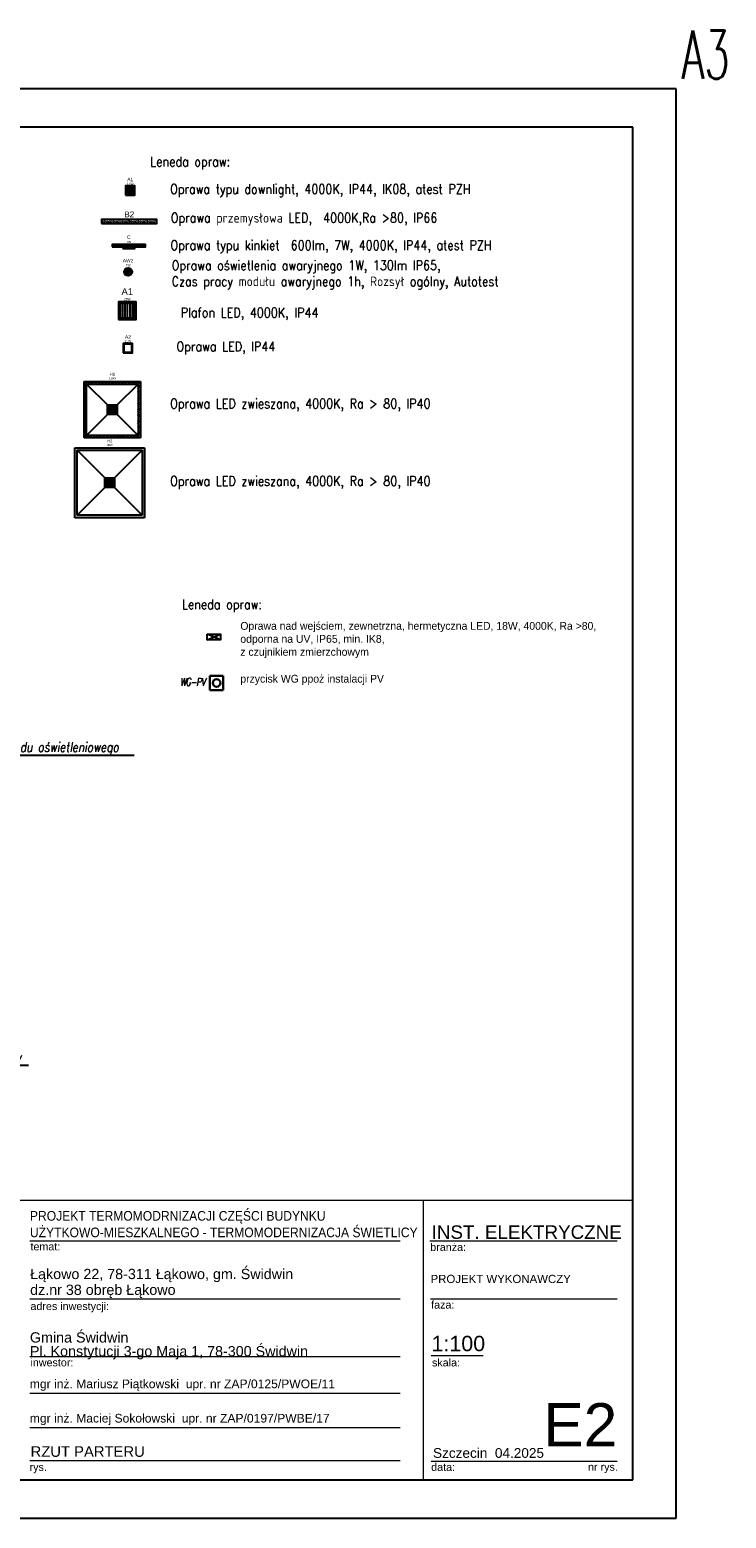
# Model space of a CAD drawing. Extents: x -635870 to -372006, y -44437 to 104716.
# Tile 214 of 221: x -468582 to -454102, y 18688 to 49613. Entities that reach past the tile are written whole.
import ezdxf
from ezdxf import colors
from ezdxf.entities.mleader import LeaderData, LeaderLine
from ezdxf.enums import TextEntityAlignment as Align
from ezdxf.math import Vec2, Vec3

# ---------------------------------------------------------------- set-up
doc = ezdxf.new("R2010")
doc.units = 0
doc.header["$MEASUREMENT"] = 0
doc.layers.get('0').update_dxf_attribs({"color": 252})
for name, color, linetype in [('!OSWIETLENIE-LL', 1, 'Continuous'), ('!OSWIETLENIE-LL-AW', 3, 'Continuous'), ('$ IE Tabela', 7, 'Continuous'), ('LL_PODSTAWOWE', 1, 'Continuous')]:
    doc.layers.add(name, color=color, linetype=linetype)
for name, color, linetype, lineweight in [('$ IE INSTALACJA ELEKTRYCZNA', 1, 'Continuous', 30), ('$ IE_OPISY', 7, 'Continuous', 25), ('$ IE_SCHEMAT', 7, 'Continuous', 0), ('ARCH TABELA_Nr_Pióra__1', 252, 'Continuous', 25), ('ARCH TABELA_Nr_Pióra__21', 252, 'Continuous', 9), ('ARCH TABELA_Nr_Pióra__7', 252, 'Continuous', 13)]:
    doc.layers.add(name, color=color, linetype=linetype, lineweight=lineweight)
doc.styles.add('GENERATED_STYLE_7', font='arial.ttf')
doc.styles.add('GENERATED_STYLE_8', font='arial.ttf')
doc.styles.add('GENERATED_STYLE_9', font='arial.ttf')
doc.styles.add('ROMANS', font='romans.shx', dxfattribs={"width": 0.85})
doc.styles.add('Solskiego 3 - PB po popr_CZYSTY$0$GENERATED_STYLE_1', font='txt')
doc.styles.get("Standard").update_dxf_attribs({"font": 'arial.ttf', "bigfont": 'BIGFONT.SHX'})

# ---------------------------------------------------------------- blocks, each defined once
blk = doc.blocks.new('a3eee')
at = {"layer": '$ IE Tabela'}
for p, q in [((23930.8, 4176.8), (19730.8, 4176.8)), ((23930.8, 1206.8), (23930.8, 4176.8)), ((23840.8, 4096.8), (19890.8, 4096.8)), ((23840.8, 1286.8), (23840.8, 4096.8)), ((19890.8, 1286.8), (23840.8, 1286.8)), ((19730.8, 1206.8), (23930.8, 1206.8))]:
    blk.add_line(p, q, dxfattribs=at)
at = {"layer": '$ IE Tabela', "style": 'ROMANS', "width": 0.6168}
blk.add_text('A3', height=100, dxfattribs=at).set_placement((23941.8, 4197.5))
blk = doc.blocks.new('wyłacznik p.poż.')
at = {"layer": '$ IE INSTALACJA ELEKTRYCZNA', "ltscale": 0.5}
for p, q in [((735.691, 190.623), (735.691, 190.323)), ((735.967, 190.623), (735.691, 190.623)), ((735.967, 190.323), (735.967, 190.623)), ((735.691, 190.323), (735.967, 190.323))]:
    blk.add_line(p, q, dxfattribs=at)
at = {"layer": '$ IE INSTALACJA ELEKTRYCZNA', "color": 7, "ltscale": 0.5}
blk.add_circle((735.829, 190.473), 0.0778, dxfattribs=at)
blk = doc.blocks.new('SQ300_1')
h = blk.add_hatch(color=256)
h.dxf.hatch_style = 1
h.paths.add_polyline_path([(-15.3, -15.3), (-15.3, 15.2), (15.2, 15.2), (15.2, -15.3)])
h.paths.add_polyline_path([(-12.5, -12.5), (-12.5, 12.5), (12.5, 12.5), (12.5, -12.5)], flags=16)
h = blk.add_hatch()
h.set_pattern_fill('ANSI31', color=256, scale=34, angle=45)
h.paths.add_polyline_path([(-12.5, -12.5), (-12.5, 12.5), (12.5, 12.5), (12.5, -12.5)])
for points in [[(-15.3, -15.3), (15.2, -15.3), (15.2, 15.2), (-15.3, 15.2)], [(-12.5, -12.5), (12.5, -12.5), (12.5, 12.5), (-12.5, 12.5)]]:
    blk.add_lwpolyline(points, close=True)
for tag, height, p in [('SYMBOL', 12, (0, 23.2)), ('MOC', 4, (-0.2, 16.7))]:
    blk.add_attdef(tag, text='', height=height).set_placement(p, align=Align.BOTTOM_CENTER)
blk = doc.blocks.new('TYTAN2LED_1150_2')
h = blk.add_hatch()
h.set_pattern_fill('GRASS', color=256, scale=3.3)
h.set_pattern_definition([(90, (-70.3742, -22.0088), (-2.333452, 2.333452), [0.61875, -4.048155]), (45, (-70.3742, -22.0088), (-2.33345, 2.33345), [0.61875, -2.68125]), (135, (-70.3742, -22.0088), (-2.33345, -2.33345), [0.61875, -2.68125])])
h.paths.add_polyline_path([(-57.6, -4.2), (-57.6, 4.2), (57.6, 4.2), (57.6, -4.2)])
blk.add_lwpolyline([(-57.6, -4.2), (57.6, -4.2), (57.6, 4.2), (-57.6, 4.2)], close=True)
for tag, height, p in [('SYMBOL', 12, (0, 5.2)), ('MOC', 4, (-0.4, -2.7))]:
    blk.add_attdef(tag, text='', height=height).set_placement(p, align=Align.BOTTOM_CENTER)
blk = doc.blocks.new('DOT_OG_1')
h = blk.add_hatch(color=256)
h.dxf.hatch_style = 1
h.paths.add_polyline_path([(7, 0, 1), (-7, 0, 1)])
h.paths.add_polyline_path([(2.2, 0, 1), (-2.2, 0, 1)], flags=16)
h = blk.add_hatch()
h.set_pattern_fill('CROSS', color=256, scale=3.3)
h.paths.add_polyline_path([(2.2, 0, 1), (-2.2, 0, 1)])
for radius in [7, 2.25]:
    blk.add_circle((0, 0), radius)
blk.add_point((0, 0))
for tag, height, p in [('SYMBOL', 6, (0, 14.7)), ('MOC', 4, (0, 8.2))]:
    blk.add_attdef(tag, text='', height=height).set_placement(p, align=Align.BOTTOM_CENTER)
blk = doc.blocks.new('SQ160_1')
h = blk.add_hatch(color=256)
h.dxf.hatch_style = 1
h.paths.add_polyline_path([(-8.1, -8.1), (-8.1, 8.1), (8.1, 8.1), (8.1, -8.1)])
h.paths.add_polyline_path([(-6.9, -6.9), (-6.9, 6.9), (6.9, 6.9), (6.9, -6.9)], flags=16)
h = blk.add_hatch()
h.set_pattern_fill('NET', color=256, scale=28)
h.paths.add_polyline_path([(-6.9, -6.9), (-6.9, 6.9), (6.9, 6.9), (6.9, -6.9)])
h = blk.add_hatch()
h.set_pattern_fill('NET', color=256, scale=28, angle=45)
h.paths.add_polyline_path([(-6.9, -6.9), (-6.9, 6.9), (6.9, 6.9), (6.9, -6.9)])
for points in [[(-8.1, -8.1), (8.1, -8.1), (8.1, 8.1), (-8.1, 8.1)], [(-6.9, -6.9), (6.9, -6.9), (6.9, 6.9), (-6.9, 6.9)]]:
    blk.add_lwpolyline(points, close=True)
for tag, height, p in [('SYMBOL', 6, (0, 14.5)), ('MOC', 4, (0, 8.8))]:
    blk.add_attdef(tag, text='', height=height).set_placement(p, align=Align.BOTTOM_CENTER)
blk = doc.blocks.new('BARIS_KINKIET_579_1')
h = blk.add_hatch()
h.set_pattern_fill('ANSI37', color=256, scale=21)
h.set_pattern_definition([(45, (0, 3.1), (-1.85616, 1.85616), []), (135, (0, 3.1), (-1.85616, -1.85616), [])])
h.paths.add_polyline_path([(-29, 1.1), (-29, 5.1), (29, 5.1), (29, 1.1)])
h = blk.add_hatch(color=256)
h.dxf.hatch_style = 1
h.paths.add_polyline_path([(-10.3, -2), (-10.3, 1.1), (10.3, 1.1), (10.3, -2)])
for points in [[(-29, 1.1), (29, 1.1), (29, 5.1), (-29, 5.1)], [(-10.3, -2), (10.3, -2), (10.3, 1.1), (-10.3, 1.1)]]:
    blk.add_lwpolyline(points, close=True)
for tag, height, p in [('SYMBOL', 6, (0, 13)), ('MOC', 4, (-0.1, 6.3))]:
    blk.add_attdef(tag, text='', height=height).set_placement(p, align=Align.BOTTOM_CENTER)
blk = doc.blocks.new('SQ160_2')
h = blk.add_hatch(color=256)
h.dxf.hatch_style = 1
h.paths.add_polyline_path([(-8.1, -8.1), (-8.1, 8.1), (8.1, 8.1), (8.1, -8.1)])
h.paths.add_polyline_path([(-6.9, -6.9), (-6.9, 6.9), (6.9, 6.9), (6.9, -6.9)], flags=16)
for points in [[(-8.1, -8.1), (8.1, -8.1), (8.1, 8.1), (-8.1, 8.1)], [(-6.9, -6.9), (6.9, -6.9), (6.9, 6.9), (-6.9, 6.9)]]:
    blk.add_lwpolyline(points, close=True)
for tag, height, p in [('SYMBOL', 6, (0, 14.5)), ('MOC', 4, (0, 8.8))]:
    blk.add_attdef(tag, text='', height=height).set_placement(p, align=Align.BOTTOM_CENTER)
blk = doc.blocks.new('BARIS_52_SQUARE_1173X1173MM_116W')
h = blk.add_hatch()
h.set_pattern_fill('STARS', color=256, scale=14)
h.set_pattern_definition([(0, (-72.3752, -66.7327), (0, 3.03109), [1.75, -1.75]), (60, (-72.3752, -66.7327), (-2.625, 1.515544), [1.75, -1.75]), (120, (-71.5002, -65.2172), (-2.625, -1.515544), [1.75, -1.75])])
h.paths.add_polyline_path([(-58.7, -58.7), (-58.7, 58.7), (58.7, 58.7), (58.7, -58.7)])
h.paths.add_polyline_path([(-53.5, -53.5), (-53.5, 53.4), (53.4, 53.4), (53.4, -53.5)], flags=16)
h.paths.add_polyline_path([(-10, -10), (-10, 10), (10, 10), (10, -10)], flags=0)
h = blk.add_hatch(color=256)
h.dxf.hatch_style = 1
h.paths.add_polyline_path([(-10, -10), (-10, 10), (10, 10), (10, -10)])
for p, q in [((-58.7, -58.7), (-58.7, 58.7)), ((-58.7, 58.7), (58.7, 58.7)), ((-53.5, -53.5), (-53.5, 53.4)), ((-53.5, 53.4), (53.4, 53.4)), ((-53.5, 53.4), (-10, 10)), ((10, 10), (53.4, 53.4)), ((53.4, 53.4), (53.4, -53.5)), ((58.7, 58.7), (58.7, -58.7)), ((-10, -10), (-10, 10)), ((-10, 10), (10, 10)), ((10, 10), (10, -10)), ((-53.5, -53.5), (-10, -10)), ((10, -10), (-10, -10)), ((10, -10), (53.4, -53.5)), ((58.7, -58.7), (-58.7, -58.7)), ((53.4, -53.5), (-53.5, -53.5))]:
    blk.add_line(p, q)
for tag, height, p in [('SYMBOL', 6, (0.2, 68.9)), ('MOC', 4, (0.2, 62.2))]:
    blk.add_attdef(tag, text='', height=height).set_placement(p, align=Align.BOTTOM_CENTER)
blk = doc.blocks.new('BARIS_52_SQUARE_1453X1453MM_80W')
h = blk.add_hatch()
h.set_pattern_fill('STARS', color=256, scale=14)
h.paths.add_polyline_path([(-72.7, -72.7), (-72.7, 72.6), (72.6, 72.6), (72.6, -72.7)])
h.paths.add_polyline_path([(-67.5, -67.5), (-67.5, 67.4), (67.4, 67.4), (67.4, -67.5)], flags=16)
h.paths.add_polyline_path([(-10, -10), (-10, 10), (10, 10), (10, -10)], flags=0)
h = blk.add_hatch(color=256)
h.dxf.hatch_style = 1
h.paths.add_polyline_path([(-10, -10), (-10, 10), (10, 10), (10, -10)])
for p, q in [((-72.7, -72.7), (-72.7, 72.6)), ((-72.7, 72.6), (72.6, 72.6)), ((-67.5, -67.5), (-67.5, 67.4)), ((-67.5, 67.4), (67.4, 67.4)), ((-10, 10), (-67.5, 67.4)), ((10, 10), (67.4, 67.4)), ((67.4, 67.4), (67.4, -67.5)), ((72.6, 72.6), (72.6, -72.7)), ((-10, -10), (-10, 10)), ((-10, 10), (10, 10)), ((10, 10), (10, -10)), ((-10, -10), (-67.5, -67.5)), ((10, -10), (-10, -10)), ((67.4, -67.5), (10, -10)), ((72.6, -72.7), (-72.7, -72.7)), ((67.4, -67.5), (-67.5, -67.5))]:
    blk.add_line(p, q)
for tag, height, p in [('SYMBOL', 6, (0.2, 81.8)), ('MOC', 4, (0.2, 75.1))]:
    blk.add_attdef(tag, text='', height=height).set_placement(p, align=Align.BOTTOM_CENTER)

msp = doc.modelspace()

# ---------------------------------------------------------------- linework, layer by layer
at = {"layer": '!OSWIETLENIE-LL'}
msp.add_lwpolyline([(-464896, 37054), (-464613, 37054), (-464613, 36941), (-464896, 36941)], close=True, dxfattribs=at)
for points in [[(-464613, 36941), (-464896, 37054)], [(-464896, 36941), (-464613, 37054)]]:
    msp.add_lwpolyline(points, dxfattribs=at)
at = {"layer": 'ARCH TABELA_Nr_Pióra__21', "color": 0, "linetype": 'Continuous'}
for p, q in [((-473544, 25299), (-456044, 25299)), ((-460406, 25299), (-460406, 19488)), ((-456044, 25299), (-456044, 19488)), ((-468578, 24449), (-460878, 24449)), ((-460266, 24449), (-456367, 24449)), ((-468578, 23249), (-460878, 23249)), ((-460249, 23249), (-456367, 23249)), ((-468578, 22049), (-460878, 22049)), ((-460237, 22067), (-459158, 22067)), ((-468578, 21289), (-460878, 21289)), ((-468578, 20575), (-460878, 20575)), ((-468578, 19888), (-460878, 19888)), ((-460237, 19871), (-457955, 19871)), ((-457955, 19871), (-456367, 19871)), ((-456044, 19488), (-468650, 19488))]:
    msp.add_line(p, q, dxfattribs=at)

# ---------------------------------------------------------------- block references
at = {"layer": '!OSWIETLENIE-LL'}
for name, p, xscale, yscale, zscale, values in [('SQ160_1', (-466493, 46272), 12, 12, 12, {'SYMBOL': 'A1', 'MOC': '17W'}), ('TYTAN2LED_1150_2', (-466513, 45629), 10, 10, 10, {'SYMBOL': 'B2', 'MOC': '47W'}), ('BARIS_KINKIET_579_1', (-466522, 45090), 12, 12, 12, {'SYMBOL': 'C', 'MOC': '7W'}), ('SQ300_1', (-466553, 43779), 12, 12, 12, {'SYMBOL': 'A1', 'MOC': '25W'}), ('SQ160_2', (-466541, 42999), 12, 12, 12, {'SYMBOL': 'A2', 'MOC': '21W'})]:
    msp.add_blockref(name, p, dxfattribs=dict(at, xscale=xscale, yscale=yscale, zscale=zscale)).add_auto_attribs(values)
at = {"layer": '!OSWIETLENIE-LL-AW', "xscale": 12, "yscale": 12, "zscale": 12}
msp.add_blockref('DOT_OG_1', (-466538, 44583), dxfattribs=at).add_auto_attribs({'SYMBOL': 'AW2', 'MOC': '1W'})
at = {"layer": '$ IE INSTALACJA ELEKTRYCZNA', "color": 7, "xscale": 999.9999999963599, "yscale": 999.9999999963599, "zscale": 999.9999999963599}
msp.add_blockref('wyłacznik p.poż.', (-1200526, -154431), dxfattribs=at)
at = {"layer": '$ IE Tabela', "transparency": 33554687, "xscale": 10, "yscale": 10, "zscale": 10}
msp.add_blockref('a3eee', (-694452, 6620), dxfattribs=at)
at = {"layer": 'LL_PODSTAWOWE', "linetype": 'ByBlock', "xscale": 10, "yscale": 10, "zscale": 10}
msp.add_blockref('BARIS_52_SQUARE_1173X1173MM_116W', (-466864, 41719), dxfattribs=at).add_auto_attribs({'SYMBOL': 'H1', 'MOC': '116W'})
at = {"layer": 'LL_PODSTAWOWE', "linetype": 'ByBlock', "xscale": 10, "yscale": 10}
msp.add_blockref('BARIS_52_SQUARE_1453X1453MM_80W', (-466920, 40203), dxfattribs=at).add_auto_attribs({'SYMBOL': 'H2', 'MOC': '80W'})

# ---------------------------------------------------------------- texts
at = {"layer": '$ IE_OPISY', "color": 7, "char_height": 200, "width": 11270, "attachment_point": 5, "style": 'ROMANS'}
for s, insert in [('\\pxql;Leneda opraw:', (-460443, 46841)), ('\\pxql;Oprawa typu downlight, 4000K, IP44, IK08, atest PZH', (-460029, 46272)), ('\\pxql;Oprawa przemysłowa LED,  4000K,Ra >80, IP66', (-460015, 45673)), ('\\pxql;Oprawa typu kinkiet  600lm, 7W, 4000K, IP44, atest PZH', (-460021, 45104)), ('\\pxql;Oprawa oświetlenia awaryjnego 1W, 130lm IP65, \\PCzas pracy modułu awaryjnego 1h, Rozsył ogólny, Autotest', (-459996, 44520)), ('Plafon LED, 4000K, IP44', (-464011, 43708)), ('Oprawa LED, IP44 ', (-464503, 42999)), ('\\pxql;Oprawa LED zwieszana, 4000K, Ra > 80, IP40\\P', (-460027, 41813)), ('\\pxql;Oprawa LED zwieszana, 4000K, Ra > 80, IP40\\P', (-460027, 40205)), ('\\pxql;Leneda opraw:', (-459782, 37643))]:
    msp.add_mtext(s, dxfattribs=dict(at, insert=insert))
at = {"layer": '$ IE_OPISY', "color": 7, "lineweight": 30, "insert": (-465456, 36144), "char_height": 160, "attachment_point": 1, "rotation": 0.07, "line_spacing_factor": 0.75, "style": 'ROMANS'}
msp.add_mtext_dynamic_manual_height_columns('{\\Q10;\\W0.8;\\T0.85;WG-PV}', width=3.05, gutter_width=1, heights=[0], dxfattribs=at)
at = {"layer": '$ IE_SCHEMAT', "color": 0, "linetype": 'Continuous', "lineweight": 0, "ltscale": 100, "char_height": 162, "width": 7643.93, "attachment_point": 2, "style": 'Solskiego 3 - PB po popr_CZYSTY$0$GENERATED_STYLE_1'}
for s, insert in [('\\pxql;Oprawa nad wejściem, zewnetrzna, hermetyczna LED, 18W, 4000K, Ra >80, odporna na UV, IP65, min. IK8, \\Pz czujnikiem zmierzchowym', (-460382, 37309)), ('\\pxql;przycisk WG ppoż instalacji PV', (-460382, 36211))]:
    msp.add_mtext(s, dxfattribs=dict(at, insert=insert))
at = {"layer": 'ARCH TABELA_Nr_Pióra__1', "color": 0, "linetype": 'Continuous', "insert": (-468578, 24524), "char_height": 200, "attachment_point": 7, "line_spacing_factor": 1.031617, "style": 'GENERATED_STYLE_7'}
msp.add_mtext('\\pxt112.717;{\\W0.9;PROJEKT TERMOMODRNIZACJI CZĘŚCI BUDYNKU\\PUŻYTKOWO-MIESZKALNEGO - TERMOMODERNIZACJA ŚWIETLICY}', dxfattribs=at)
at = {"layer": 'ARCH TABELA_Nr_Pióra__1', "color": 0, "linetype": 'Continuous', "insert": (-468564, 20184), "char_height": 220, "attachment_point": 1, "style": 'GENERATED_STYLE_9'}
msp.add_mtext('RZUT PARTERU', dxfattribs=at)
at = {"layer": 'ARCH TABELA_Nr_Pióra__21', "color": 0, "linetype": 'Continuous', "insert": (-468578, 21988), "char_height": 212.77, "attachment_point": 7, "line_spacing_factor": 0.807442, "style": 'GENERATED_STYLE_7'}
msp.add_mtext('{Gmina Świdwin\\PPl. Konstytucji 3-go Maja 1, 78-300 Świdwin}', dxfattribs=at)
at = {"layer": 'ARCH TABELA_Nr_Pióra__7', "color": 0, "linetype": 'Continuous'}
for s, insert, char_height, attachment_point, style in [('INST. ELEKTRYCZNE', (-460228, 24773), 280, 1, 'GENERATED_STYLE_7'), ('{branża:}', (-460255, 24401), 159.6, 1, 'GENERATED_STYLE_8'), ('{temat:}', (-468567, 24413), 159.6, 1, 'GENERATED_STYLE_8'), ('{faza:}', (-460237, 23204), 159.6, 1, 'GENERATED_STYLE_8'), ('{adres inwestycji:}', (-468567, 23173), 159.58, 1, 'GENERATED_STYLE_8'), ('{1:100}', (-460230, 22478), 319.2, 1, 'GENERATED_STYLE_8'), ('{inwestor:}', (-468567, 22004), 159.58, 1, 'GENERATED_STYLE_8'), ('{skala:}', (-460219, 22002), 159.6, 1, 'GENERATED_STYLE_8'), ('mgr inż. Mariusz Piątkowski  upr. nr ZAP/0125/PWOE/11', (-468580, 21570), 180, 1, 'GENERATED_STYLE_7'), ('E2', (-456367, 21079), 900, 3, 'GENERATED_STYLE_7'), ('mgr inż. Maciej Sokołowski  upr. nr ZAP/0197/PWBE/17', (-468580, 20856), 180, 1, 'GENERATED_STYLE_7'), ('Szczecin  04.2025', (-460198, 20145), 202.13, 1, 'GENERATED_STYLE_8'), ('{rys.}', (-468585, 19831), 159.6, 1, 'GENERATED_STYLE_8'), ('{data:}', (-460236, 19831), 159.6, 1, 'GENERATED_STYLE_8'), ('{nr rys.}', (-456975, 19834), 159.6, 1, 'GENERATED_STYLE_8')]:
    msp.add_mtext(s, dxfattribs=dict(at, insert=insert, char_height=char_height, attachment_point=attachment_point, style=style))
at = {"layer": 'ARCH TABELA_Nr_Pióra__7', "linetype": 'Continuous', "insert": (-468574, 23264), "char_height": 212.77, "width": 7063.83, "attachment_point": 7, "line_spacing_factor": 0.92536, "style": 'GENERATED_STYLE_7'}
msp.add_mtext('\\C0;Łąkowo 22, 78-311 Łąkowo, gm. Świdwin\\Pdz.nr 38 obręb Łąkowo', dxfattribs=at)
at = {"layer": 'ARCH TABELA_Nr_Pióra__7', "color": 0, "linetype": 'Continuous', "insert": (-460249, 23745), "char_height": 170, "attachment_point": 1, "line_spacing_factor": 0.923713, "style": 'GENERATED_STYLE_7'}
msp.add_mtext('PROJEKT WYKONAWCZY', dxfattribs=at)

# ---------------------------------------------------------------- leaders
at = {"layer": '$ IE_OPISY', "color": 7, "lineweight": 30}
ml = msp.add_multileader_mtext('Standard', dxfattribs=at)
ml.set_content('\\Q10;\\W0.8;zasilić z istn obwodu oświetleniowego', color=7, style='ROMANS')
ml.set_leader_properties()
ml.build(insert=Vec2(0, 0))
ml.multileader.update_dxf_attribs({"text_left_attachment_type": 6, "text_right_attachment_type": 6, "dogleg_length": 0.36, "arrow_head_size": 70})
ctx = ml.context
ctx.base_point, ctx.char_height, ctx.arrow_head_size, ctx.landing_gap_size, ctx.plane_origin = Vec3(-470811, 34543), 200, 70, 0.9, Vec3(-498649, 35243)
ctx.left_attachment, ctx.right_attachment = 6, 6
notes = []
notes.append((ctx, [(0, (1, 1, 0), (-470811, 34543), (1, 0), 0.36, [(0, [(-471752, 33543)], 0, [])])]))
ctx.mtext.insert, ctx.mtext.rotation, ctx.mtext.width, ctx.mtext.defined_height, ctx.mtext.flow_direction = Vec3(-470810, 34809), 6.283185, 4429.8, 383, 5
ml = msp.add_multileader_mtext('Standard', dxfattribs=at)
ml.set_content('{\\Q10;\\W0.8;istn. TL świetlicy}', color=7, style='ROMANS')
ml.set_leader_properties()
ml.build(insert=Vec2(0, 0))
ml.multileader.update_dxf_attribs({"text_left_attachment_type": 6, "text_right_attachment_type": 6, "dogleg_length": 0.36, "arrow_head_size": 70})
ctx = ml.context
ctx.base_point, ctx.char_height, ctx.arrow_head_size, ctx.landing_gap_size, ctx.plane_origin = Vec3(-470531, 28102), 200, 70, 0.9, Vec3(-494459, 31046)
ctx.left_attachment, ctx.right_attachment = 6, 6
notes.append((ctx, [(0, (1, 1, 0), (-470531, 28102), (1, 0), 0.36, [(0, [(-471930, 28895)], 0, [])])]))
ctx.mtext.insert, ctx.mtext.width, ctx.mtext.defined_height, ctx.mtext.flow_direction = Vec3(-470530, 28368), 4429.8, 383, 5
for ctx, leaders in notes:
    for number, flags, end, landing, length, lines in leaders:
        leader = LeaderData()
        leader.index, (leader.has_last_leader_line, leader.has_dogleg_vector, leader.attachment_direction) = number, flags
        leader.last_leader_point, leader.dogleg_vector, leader.dogleg_length = Vec3(end), Vec3(landing), length
        for number, points, colour, breaks in lines:
            line = LeaderLine()
            line.index, line.vertices, line.color, line.breaks = number, Vec3.list(points), colors.encode_raw_color(colour), breaks
            leader.lines.append(line)
        ctx.leaders.append(leader)

doc.saveas('drawing.dxf')
